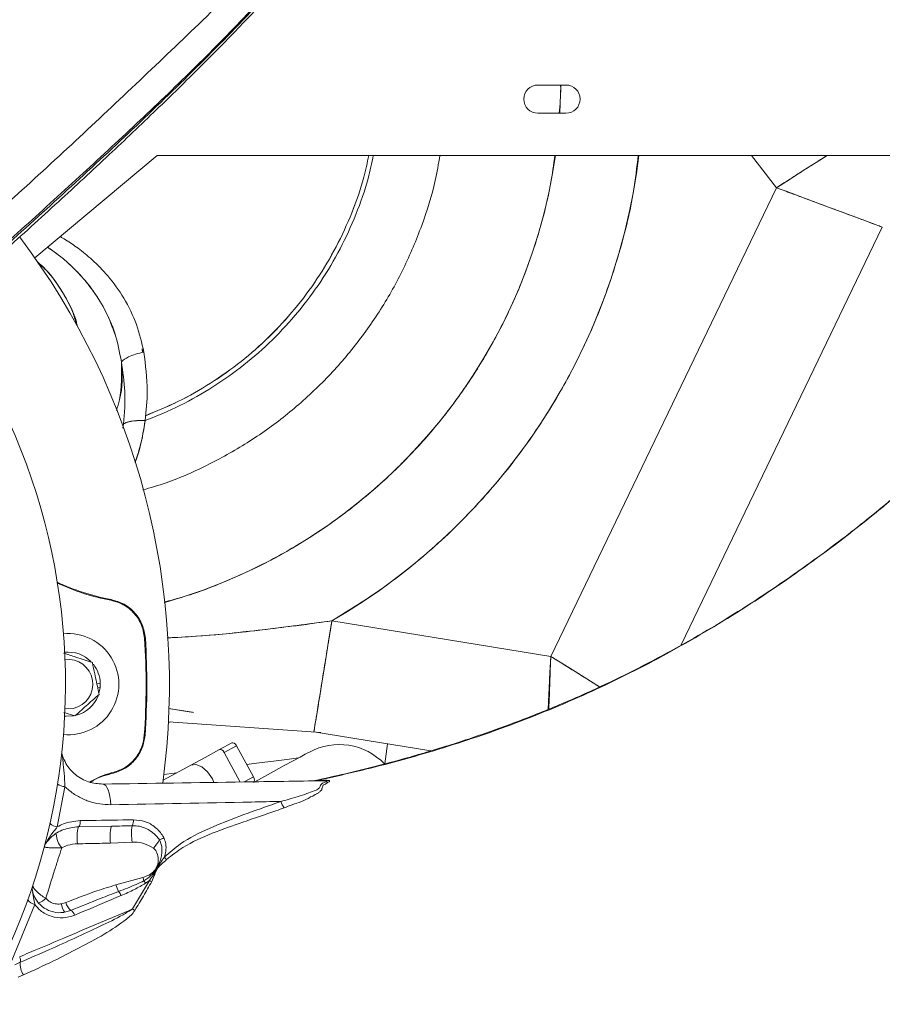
# Model space of a CAD drawing. Header units: millimetres. Extents: x -4829 to 407013, y -34854 to 354532.
# Tile 64 of 75: x 25098 to 25251, y -20509 to -20334. Entities that reach past the tile are written whole.
import ezdxf

# ---------------------------------------------------------------- set-up
doc = ezdxf.new("R2010")
doc.units = ezdxf.units.MM
doc.header["$LTSCALE"] = 15

# ---------------------------------------------------------------- blocks, each defined once
blk = doc.blocks.new('A$Cf38c0126')
at = {"linetype": 'Continuous', "lineweight": 5}
for p, q in [((18735.92, -14050.79), (18740.91, -14050.79)), ((18739.97, -14050.79), (18739.79, -14055.78)), ((18740.91, -14055.78), (18735.92, -14055.78)), ((18668.34, -14063.26), (18646.67, -14081.45)), ((18847.8, -14063.26), (18668.34, -14063.26)), ((18773.81, -14063.26), (18778.25, -14069)), ((18778.25, -14069), (18738.21, -14152.14)), ((18792.03, -14073.97), (18792.03, -14073.97)), ((18792.22, -14074.03), (18792.22, -14074.03)), ((18797.04, -14075.99), (18761.34, -14150.11)), ((18665.73, -14097.57), (18665.79, -14098.21)), ((18665.73, -14097.57), (18665.8, -14098.21)), ((18662.28, -14111.63), (18662.41, -14110.91)), ((18662.29, -14111.66), (18662.41, -14110.91)), ((18660.16, -14142.19), (18660.19, -14142.06)), ((18738.21, -14152.14), (18699.36, -14145.85)), ((18738.21, -14152.14), (18699.36, -14145.85)), ((18666.14, -14148.95), (18666.28, -14148.94)), ((18658.27, -14156.91), (18657.67, -14157.03)), ((18658.24, -14157.64), (18657.81, -14157.73)), ((18658.04, -14158.66), (18658.24, -14157.64)), ((18670.38, -14161.39), (18674.61, -14162.07)), ((18737.88, -14161.11), (18737.88, -14161.11)), ((18651.82, -14162.08), (18653.76, -14162.72)), ((18670.38, -14163.73), (18697.38, -14165.63)), ((18696.06, -14165.54), (18696.18, -14165.56)), ((18696.18, -14165.55), (18696.18, -14165.56)), ((18696.18, -14165.56), (18716.94, -14168.92)), ((18681.63, -14167.49), (18679.42, -14168.69)), ((18680.26, -14169.2), (18682.45, -14168.01)), ((18682.45, -14168.01), (18685.45, -14173.54)), ((18709.23, -14167.67), (18708.74, -14171.22)), ((18680.26, -14169.2), (18683.1, -14174.44)), ((18674.43, -14171.39), (18669.44, -14174.1)), ((18660.61, -14172.73), (18660.23, -14172.83)), ((18660.27, -14172.95), (18660.64, -14172.86)), ((18683.81, -14174.42), (18685.45, -14173.54)), ((18651.99, -14175.26), (18650.64, -14182.4)), ((18696.8, -14174.16), (18698.16, -14174.13)), ((18660.25, -14182.28), (18654.4, -14182.37)), ((18663.95, -14185.12), (18660.09, -14185.28)), ((18661.04, -14192.68), (18665.83, -14191.36)), ((18664, -14196.96), (18666.99, -14191.88)), ((18666.99, -14191.88), (18666.31, -14192.39)), ((18646.65, -14196.19), (18642.57, -14206.1)), ((18651.38, -14196.04), (18652.14, -14195.83)), ((18653.06, -14197.22), (18651.95, -14197.54)), ((18643.08, -14206.88), (18644.06, -14206.42)), ((18644.63, -14208.64), (18643.73, -14209.04))]:
    blk.add_line(p, q, dxfattribs=at)
at = {"linetype": 'Continuous', "lineweight": 5, "flags": 128}
for points in [[(18778.25, -14069), (18780.66, -14067.47), (18783.01, -14065.97), (18785.28, -14064.53), (18787.26, -14063.26)], [(18797.04, -14075.99), (18796.84, -14075.92), (18796.27, -14075.71), (18795.34, -14075.36), (18794.05, -14074.88), (18792.45, -14074.28), (18790.55, -14073.58), (18788.41, -14072.78), (18786.05, -14071.9), (18783.54, -14070.97), (18780.92, -14069.99), (18778.25, -14069)], [(18699.36, -14145.85), (18698.91, -14148.66), (18698.46, -14151.41), (18698.04, -14154.04), (18697.64, -14156.51), (18697.27, -14158.76), (18696.95, -14160.75), (18696.68, -14162.43), (18696.46, -14163.78), (18696.3, -14164.76), (18696.21, -14165.36), (18696.19, -14165.44)], [(18737.75, -14161.58), (18737.8, -14160.47), (18737.93, -14157.79), (18738.07, -14154.99), (18738.21, -14152.14)], [(18738.21, -14152.14), (18740.63, -14153.65), (18743, -14155.14), (18745.28, -14156.57), (18746.86, -14157.56)], [(18653.48, -14161.37), (18652.23, -14161.45), (18652, -14161.42)], [(18651.94, -14162.73), (18652.21, -14162.76), (18653.54, -14162.69)], [(18679.45, -14168.67), (18676.9, -14170.06), (18674.34, -14171.44)], [(18679.45, -14168.67), (18679.63, -14168.64), (18679.85, -14168.73), (18680.08, -14168.93), (18680.26, -14169.2)], [(18681.63, -14167.49), (18681.82, -14167.46), (18682.04, -14167.55), (18682.26, -14167.74), (18682.45, -14168.01)], [(18693.44, -14170.16), (18693.44, -14170.16), (18691.35, -14170.42), (18689.02, -14170.71), (18686.46, -14171.02), (18684.23, -14171.3)], [(18695.37, -14169.12), (18695.19, -14169.22), (18694.65, -14169.51), (18693.75, -14170), (18692.5, -14170.68), (18690.92, -14171.53), (18689.03, -14172.56), (18686.85, -14173.74), (18685.67, -14174.38)], [(18678.44, -14174.51), (18678.19, -14173.89), (18677.31, -14172.63), (18676.27, -14171.72), (18675.23, -14171.31), (18674.34, -14171.44)], [(18671.79, -14172.82), (18671.39, -14172.87), (18669.57, -14173.1)], [(18685.45, -14173.54), (18685.57, -14173.84), (18685.61, -14174.13), (18685.56, -14174.36), (18685.44, -14174.51)], [(18658.75, -14174.81), (18658.99, -14174.88), (18659.24, -14175.08), (18659.46, -14175.41), (18659.67, -14175.85), (18659.84, -14176.4), (18659.98, -14177.03), (18660.08, -14177.73), (18660.13, -14178.46)], [(18654.72, -14181.28), (18654.72, -14181.49), (18654.71, -14181.69), (18654.68, -14181.88), (18654.64, -14182.04), (18654.59, -14182.18), (18654.53, -14182.28), (18654.47, -14182.34), (18654.4, -14182.37)]]:
    blk.add_lwpolyline(points, dxfattribs=at)
at = {"linetype": 'Continuous', "lineweight": 5}
for centre, radius, start, end in [((18735.92, -14053.28), 2.5, 90, 270), ((18740.91, -14053.28), 2.5, 270, 90), ((18643.6, -14049.79), 96.38, 285.7395, 351.9638), ((18643.6, -14049.79), 111.08, 300.134, 353.0327), ((18538.8, -14157.08), 131.74, 352.331, 37.0304), ((18538.8, -14157.08), 113.28, 304.0998, 31.3931), ((18667.56, -14102.81), 39.94, 244.9149, 259.3648), ((18667.56, -14102.81), 40.07, 245.0448, 259.3648), ((18652.58, -14157.08), 8.98, 264.554, 95.446), ((18538.8, -14157.08), 127.6, 355.9303, 3.6534), ((18538.8, -14157.08), 127.73, 355.9303, 3.6534), ((18652.58, -14157.08), 5.69, 44.1865, 96.461), ((18652.58, -14157.08), 4.38, 281.8388, 97.6399), ((18652.58, -14157.08), 5.69, 1.7347, 38.3768), ((18652.58, -14157.08), 5.69, 354.4117, 1.7347), ((18652.58, -14157.08), 5.69, 284.7383, 338.5484), ((18669.11, -14124.65), 41.6, 265.8215, 266.0055), ((18700.66, -14178.86), 11.08, 43.5051, 118.47), ((18653.45, -14169.13), 2, 173.9999, 199.1822), ((18703.64, -14161.54), 44.85, 194.5699, 194.7405), ((18698.79, -14162.81), 39.45, 194.5613, 194.7553), ((18652.11, -14172.92), 2.34, 232.7578, 267.2318), ((18697.86, -14173.61), 0.595, 271.4972, 299.9092), ((18694.85, -14176.28), 4.81, 199.3548, 214.6906), ((18650.85, -14180.27), 2.14, 225.6366, 264.2924), ((18661.27, -14184.24), 7.12, 164.7027, 189.273), ((18667.23, -14184.15), 7.23, 165.0114, 189.0534), ((18671.89, -14183.59), 8.08, 169.9801, 190.89), ((18662.62, -14181.35), 1.55, 327.5848, 8.1374), ((18654.16, -14183.59), 3.69, 181.0776, 222.5693), ((18663.24, -14173.06), 12.91, 295.4151, 299.2224), ((18650.31, -14186.33), 2, 140.1193, 165.3016), ((18660.51, -14179.67), 9.68, 317.9542, 328.6034), ((18674.41, -14183.08), 6.73, 224.5291, 229.4204), ((18675.41, -14188.74), 9.93, 195.304, 198.9629), ((18648.2, -14193.43), 2, 161.6184, 195.5849), ((18667.54, -14190.77), 6.77, 196.4092, 207.1985), ((18663.8, -14193.86), 2.91, 30.26, 40.4352), ((18671.16, -14185.11), 7.95, 238.3504, 241.7491), ((18659.94, -14195.34), 2.16, 20.5444, 43.0529), ((18647.05, -14194.28), 1.95, 213.0508, 258.0434), ((18646.16, -14192.75), 3.37, 290.1787, 316.5123), ((18653.98, -14195.91), 2.6, 182.9623, 218.8696), ((18654.92, -14194.98), 2.91, 196.8939, 230.2194), ((18652.51, -14198.34), 1.25, 13.2615, 64.036), ((18668.38, -14190.29), 7.98, 236.7071, 240.1043), ((18642.98, -14206.03), 1.15, 340.2051, 31.1643), ((18647.78, -14206.66), 3.72, 176.2995, 212.1327)]:
    blk.add_arc(centre, radius, start, end, dxfattribs=at)
blk.add_ellipse((18641.04, -14042.76), major_axis=(-108.6, -61.1), ratio=0.999989, start_param=1.295928, end_param=1.299307, dxfattribs=at)
for points, knots in [([(18633.42, -14087.21), (18636.01, -14084.9), (18641.8, -14079.72), (18650.61, -14071.72), (18659.63, -14063.37), (18668.04, -14055.39), (18675.82, -14047.78), (18682.96, -14040.53), (18689.45, -14033.64), (18695.76, -14026.62), (18701.76, -14019.53), (18707.42, -14012.39), (18712.46, -14005.73), (18717.04, -13999.44), (18721.17, -13993.6), (18724.91, -13988.23), (18728.3, -13983.25), (18731.63, -13978.2), (18735.17, -13972.69), (18739.09, -13966.36), (18742.97, -13959.82), (18746.74, -13953.17), (18750.29, -13946.66), (18753.86, -13939.87), (18757.35, -13932.97), (18760.71, -13926.11), (18763.99, -13919.37), (18766.86, -13913.46), (18768.65, -13909.79), (18769.37, -13908.31)], [0, 0, 0, 0, 0.0491365, 0.1099954, 0.1667337, 0.2193113, 0.267836, 0.3126166, 0.3539702, 0.3921175, 0.4357589, 0.4747422, 0.5104891, 0.5440408, 0.575361, 0.6029441, 0.6285032, 0.6530898, 0.6810209, 0.7128294, 0.7486279, 0.7781865, 0.8098668, 0.8423777, 0.8752228, 0.9084509, 0.9422714, 0.9767862, 1, 1, 1, 1]), ([(18769.06, -13908.35), (18767.79, -13910.98), (18765.28, -13916.21), (18761.41, -13924.16), (18757.69, -13931.66), (18754.12, -13938.68), (18750.77, -13945.1), (18747.29, -13951.55), (18742.96, -13959.24), (18737.68, -13968.04), (18731.48, -13977.85), (18725, -13987.52), (18718.25, -13997.11), (18710.88, -14007.19), (18702.72, -14017.6), (18693.66, -14028.18), (18684.31, -14038.35), (18674.67, -14048.17), (18664.64, -14057.72), (18654.48, -14067.14), (18644.17, -14076.52), (18637.27, -14082.7), (18633.79, -14085.81)], [0, 0, 0, 0, 0.041464, 0.082378, 0.122646, 0.153219, 0.184081, 0.215256, 0.24664, 0.296895, 0.347241, 0.397883, 0.448791, 0.499796, 0.560641, 0.621382, 0.682023, 0.742916, 0.80476, 0.86839, 0.933603, 1, 1, 1, 1]), ([(18633.95, -14086.03), (18637.89, -14082.52), (18645.71, -14075.54), (18657.4, -14064.87), (18668.89, -14054.04), (18680.14, -14042.95), (18690.98, -14031.54), (18701.28, -14019.68), (18710.09, -14008.4), (18717.74, -13997.94), (18724.44, -13988.48), (18730.9, -13978.9), (18737.12, -13969.13), (18742.85, -13959.59), (18748.08, -13950.33), (18752.83, -13941.51), (18756.94, -13933.45), (18760.44, -13926.31), (18763.46, -13920.14), (18766.38, -13914.14), (18768.29, -13910.23), (18769.25, -13908.27)], [0, 0, 0, 0, 0.0748353, 0.1485329, 0.2206469, 0.2909401, 0.3598901, 0.4282174, 0.4965776, 0.5468471, 0.5970385, 0.6470902, 0.697216, 0.74769, 0.7902457, 0.8328192, 0.8751549, 0.9064523, 0.9376474, 0.9688454, 1, 1, 1, 1]), ([(18631.18, -14081.33), (18635.11, -14077.79), (18642.87, -14070.81), (18654.47, -14060.19), (18665.84, -14049.44), (18677.12, -14038.7), (18688.17, -14027.82), (18698.75, -14016.34), (18707.78, -14005.24), (18715.64, -13994.91), (18722.46, -13985.49), (18729.24, -13976.12), (18735.9, -13966.66), (18741.38, -13958.04), (18745.82, -13950.45), (18749.41, -13944.07), (18752.85, -13937.68), (18756.39, -13930.84), (18760.02, -13923.66), (18763.72, -13916.17), (18766.11, -13911.25), (18767.31, -13908.78)], [0, 0, 0, 0, 0.076234, 0.15074, 0.222975, 0.293103, 0.362389, 0.431516, 0.500891, 0.552288, 0.603718, 0.654913, 0.705806, 0.756614, 0.788403, 0.820047, 0.851443, 0.882618, 0.921255, 0.960406, 1, 1, 1, 1]), ([(18739.96, -14050.79), (18739.96, -14050.93), (18740.02, -14052.59), (18739.85, -14054.26), (18739.7, -14055.78)], [0, 0, 0, 0, 0.084344, 1, 1, 1, 1]), ([(18718.53, -14063.26), (18718.28, -14064.76), (18717.57, -14068.99), (18715.42, -14075.74), (18712.21, -14083.41), (18708.14, -14090.66), (18703.32, -14097.44), (18697.78, -14103.65), (18691.61, -14109.22), (18684.86, -14114.09), (18677.62, -14118.16), (18671.24, -14121.04), (18667.19, -14122.21), (18665.81, -14122.61)], [0, 0, 0, 0, 0.054557, 0.153872, 0.253188, 0.352503, 0.451817, 0.551134, 0.65045, 0.749765, 0.849079, 0.948395, 1, 1, 1, 1]), ([(18718.53, -14063.26), (18718.28, -14064.76), (18717.57, -14068.99), (18715.42, -14075.74), (18712.21, -14083.41), (18708.14, -14090.66), (18703.32, -14097.44), (18697.78, -14103.65), (18691.61, -14109.22), (18684.86, -14114.09), (18677.62, -14118.16), (18671.24, -14121.04), (18667.19, -14122.21), (18665.81, -14122.61)], [0, 0, 0, 0, 0.054557, 0.153872, 0.253188, 0.352503, 0.451817, 0.551134, 0.65045, 0.749765, 0.849079, 0.948395, 1, 1, 1, 1]), ([(18666.24, -14110.32), (18668.32, -14109.47), (18672.48, -14107.77), (18678.33, -14104.42), (18683.83, -14100.52), (18688.89, -14096.06), (18693.45, -14091.1), (18697.48, -14085.69), (18700.92, -14079.89), (18703.72, -14073.76), (18705.69, -14068.2), (18706.43, -14064.63), (18706.72, -14063.26)], [0, 0, 0, 0, 0.103923, 0.207846, 0.311768, 0.415689, 0.519611, 0.623533, 0.727455, 0.83138, 0.935302, 1, 1, 1, 1]), ([(18666.3, -14109.44), (18668.24, -14108.64), (18672.23, -14107.01), (18677.91, -14103.75), (18683.34, -14099.9), (18688.34, -14095.49), (18692.85, -14090.59), (18696.82, -14085.25), (18700.23, -14079.52), (18702.99, -14073.47), (18704.92, -14068.03), (18705.64, -14064.56), (18705.91, -14063.26)], [0, 0, 0, 0, 0.099043, 0.203838, 0.308635, 0.413431, 0.518224, 0.62302, 0.727816, 0.832613, 0.937408, 1, 1, 1, 1]), ([(18666.3, -14109.44), (18668.24, -14108.65), (18672.22, -14107.01), (18677.9, -14103.76), (18683.33, -14099.91), (18688.33, -14095.5), (18692.84, -14090.6), (18696.82, -14085.25), (18700.23, -14079.52), (18702.99, -14073.47), (18704.92, -14068.02), (18705.64, -14064.56), (18705.91, -14063.26)], [0, 0, 0, 0, 0.098768, 0.203602, 0.308634, 0.41319, 0.518101, 0.62302, 0.727754, 0.832699, 0.937409, 1, 1, 1, 1]), ([(18738.94, -14063.26), (18738.71, -14064.95), (18738.1, -14069.47), (18736.26, -14076.69), (18733.52, -14084.85), (18730.03, -14092.73), (18725.86, -14100.26), (18721.03, -14107.39), (18715.59, -14114.07), (18709.57, -14120.23), (18703.03, -14125.83), (18696.01, -14130.82), (18688.58, -14135.18), (18680.78, -14138.81), (18674.43, -14141.26), (18670.63, -14142.24), (18669.61, -14142.5)], [0, 0, 0, 0, 0.045697, 0.12286, 0.200023, 0.277186, 0.354351, 0.431514, 0.508678, 0.585842, 0.663006, 0.740169, 0.817333, 0.894496, 0.97166, 1, 1, 1, 1]), ([(18699.36, -14145.85), (18702.39, -14143.98), (18708.45, -14140.24), (18716.8, -14133.54), (18724.51, -14126.14), (18731.47, -14118.02), (18737.61, -14109.27), (18742.89, -14099.97), (18747.25, -14090.2), (18750.62, -14080.06), (18752.82, -14071.05), (18753.48, -14065.39), (18753.73, -14063.26)], [0, 0, 0, 0, 0.104147, 0.208349, 0.312495, 0.416639, 0.520845, 0.624992, 0.729136, 0.833341, 0.937488, 1, 1, 1, 1]), ([(18778.25, -14069), (18778.96, -14068.55), (18780.33, -14067.67), (18782.84, -14066.07), (18785.21, -14064.56), (18786.74, -14063.59), (18787.25, -14063.26)], [0, 0, 0, 0, 0.222624, 0.431329, 0.806463, 1, 1, 1, 1]), ([(18847.27, -14064.03), (18846.14, -14066.24), (18843.75, -14070.88), (18839.85, -14077.53), (18835.75, -14083.8), (18831.8, -14089.3), (18828.37, -14093.73), (18825.57, -14097.18), (18823.42, -14099.72), (18821.62, -14101.79), (18819.92, -14103.7), (18817.68, -14106.15), (18814.57, -14109.46), (18810.62, -14113.43), (18806.35, -14117.51), (18802, -14121.44), (18797.63, -14125.18), (18793.22, -14128.77), (18788.78, -14132.2), (18781.88, -14137.31), (18772.28, -14143.83), (18759.58, -14151.34), (18748.15, -14157.11), (18738.18, -14161.45), (18730.14, -14164.58), (18723.79, -14166.77), (18719.18, -14168.24), (18715.9, -14169.24), (18711.97, -14170.37), (18707.19, -14171.65), (18701.88, -14172.97), (18698.15, -14173.78), (18696.32, -14174.19)], [0, 0, 0, 0, 0.037971, 0.079748, 0.11802, 0.152767, 0.183645, 0.204147, 0.221229, 0.234926, 0.246529, 0.260777, 0.286258, 0.316966, 0.34799, 0.378537, 0.408644, 0.438343, 0.467714, 0.496791, 0.572887, 0.649181, 0.727081, 0.772255, 0.818426, 0.861352, 0.876938, 0.893628, 0.914811, 0.940535, 0.970776, 1, 1, 1, 1]), ([(18847.87, -14063.94), (18845.8, -14067.76), (18841.67, -14075.37), (18834.51, -14086.14), (18826.7, -14096.25), (18818.44, -14105.66), (18808.96, -14115.35), (18798.1, -14125.07), (18785.72, -14134.69), (18772.97, -14143.46), (18759.88, -14151.27), (18746.54, -14158.05), (18732.98, -14163.76), (18719.26, -14168.47), (18707.17, -14171.83), (18699.65, -14173.52), (18696.8, -14174.16)], [0, 0, 0, 0, 0.0662449, 0.1321557, 0.1975418, 0.2619974, 0.3251824, 0.408525, 0.4905464, 0.5713478, 0.6507229, 0.7285235, 0.8048369, 0.8800448, 0.9544891, 1, 1, 1, 1]), ([(18797.04, -14075.99), (18796.97, -14075.96), (18796.83, -14075.91), (18795.72, -14075.5), (18793.98, -14074.85), (18791.92, -14074.08), (18789.79, -14073.29), (18787.75, -14072.53), (18785.52, -14071.7), (18783.23, -14070.85), (18780.82, -14069.96), (18779.16, -14069.34), (18778.25, -14069)], [0, 0, 0, 0, 0.124149, 0.249897, 0.372021, 0.499771, 0.577676, 0.661047, 0.749889, 0.830245, 0.907369, 1, 1, 1, 1]), ([(18651.17, -14077.67), (18651.49, -14077.86), (18652.58, -14078.49), (18654.5, -14079.82), (18657.06, -14081.91), (18659.88, -14084.81), (18662.62, -14088.63), (18664.87, -14093.18), (18665.63, -14096.51), (18666.01, -14098.16)], [0, 0, 0, 0, 0.041429, 0.141403, 0.26324, 0.415464, 0.600641, 0.802192, 1, 1, 1, 1]), ([(18660.91, -14095.12), (18660.41, -14093.74), (18659.41, -14091), (18657.2, -14087.45), (18654.88, -14084.58), (18652.54, -14082.29), (18650.59, -14080.67), (18649.32, -14079.82), (18648.92, -14079.56)], [0, 0, 0, 0, 0.220661, 0.440683, 0.62389, 0.772297, 0.929701, 1, 1, 1, 1]), ([(18662.01, -14099.87), (18661.69, -14098.17), (18661.09, -14094.97), (18659.22, -14090.72), (18657.09, -14087.28), (18654.94, -14084.67), (18652.94, -14082.65), (18651.07, -14081.07), (18649.73, -14080.06), (18649.01, -14079.6), (18648.93, -14079.55)], [0, 0, 0, 0, 0.2097102, 0.3953251, 0.5573319, 0.6965162, 0.8003615, 0.8978289, 0.9891446, 1, 1, 1, 1]), ([(18647.18, -14082.21), (18647.54, -14082.52), (18649.13, -14083.89), (18651.28, -14086.94), (18653.27, -14090.42), (18653.92, -14092.72), (18654.13, -14093.47)], [0, 0, 0, 0, 0.107802, 0.467074, 0.826244, 1, 1, 1, 1]), ([(18647.29, -14082.35), (18647.89, -14082.89), (18649.73, -14084.58), (18651.99, -14088.14), (18653.73, -14091.42), (18654.16, -14093.34), (18654.23, -14093.62)], [0, 0, 0, 0, 0.18061, 0.55833, 0.935965, 1, 1, 1, 1]), ([(18666.01, -14098.16), (18665.51, -14098.28), (18664.51, -14098.51), (18662.95, -14099.1), (18662.37, -14099.57), (18662.01, -14099.87)], [0, 0, 0, 0, 0.280734, 0.561488, 1, 1, 1, 1]), ([(18666.01, -14098.16), (18665.51, -14098.28), (18664.51, -14098.51), (18662.95, -14099.1), (18662.37, -14099.57), (18662.01, -14099.87)], [0, 0, 0, 0, 0.280734, 0.561488, 1, 1, 1, 1]), ([(18666.01, -14098.16), (18666.3, -14100.47), (18666.82, -14104.54), (18666.42, -14108.57), (18666.24, -14110.32)], [0, 0, 0, 0, 0.5672076, 1, 1, 1, 1]), ([(18661.16, -14108.53), (18661.34, -14107.9), (18662.14, -14105.09), (18662.07, -14102.15), (18662.01, -14099.87)], [0, 0, 0, 0, 0.225614, 1, 1, 1, 1]), ([(18661.66, -14106.62), (18661.66, -14106.62), (18662.32, -14104.47), (18662.16, -14102.17), (18662.01, -14099.87)], [0, 0, 0, 0, 0.000147, 1, 1, 1, 1]), ([(18662.41, -14110.91), (18662.56, -14108.99), (18662.83, -14105.32), (18662.27, -14101.63), (18662.01, -14099.87)], [0, 0, 0, 0, 0.5215648, 1, 1, 1, 1]), ([(18662.41, -14110.91), (18662.61, -14110.8), (18663.01, -14110.58), (18663.93, -14110.38), (18665.02, -14110.27), (18665.83, -14110.3), (18666.24, -14110.32)], [0, 0, 0, 0, 0.24999, 0.499998, 0.75, 1, 1, 1, 1]), ([(18662.41, -14110.91), (18662.64, -14110.79), (18663.09, -14110.55), (18664.36, -14110.29), (18665.53, -14110.31), (18666.24, -14110.32)], [0, 0, 0, 0, 0.280606, 0.561208, 1, 1, 1, 1]), ([(18664.45, -14117.7), (18664.77, -14116.77), (18665.58, -14114.38), (18665.99, -14111.86), (18666.24, -14110.32)], [0, 0, 0, 0, 0.392129, 1, 1, 1, 1]), ([(18664.47, -14117.73), (18664.62, -14117.29), (18665.47, -14114.92), (18665.9, -14112.38), (18666.24, -14110.32)], [0, 0, 0, 0, 0.186721, 1, 1, 1, 1]), ([(18660.16, -14142.19), (18660.82, -14142.37), (18662.27, -14142.77), (18664.16, -14144.2), (18665.69, -14146.33), (18665.99, -14148.05), (18666.14, -14148.95)], [0, 0, 0, 0, 0.2084117, 0.4643723, 0.7200749, 1, 1, 1, 1]), ([(18660.19, -14142.06), (18660.98, -14142.29), (18662.57, -14142.75), (18664.5, -14144.38), (18665.88, -14146.49), (18666.14, -14148.12), (18666.28, -14148.94)], [0, 0, 0, 0, 0.249815, 0.499733, 0.749836, 1, 1, 1, 1]), ([(18670.16, -14148.87), (18672.46, -14148.74), (18678.56, -14148.4), (18688.29, -14147.33), (18695.72, -14146.34), (18699.36, -14145.85)], [0, 0, 0, 0, 0.235551, 0.625811, 1, 1, 1, 1]), ([(18670.16, -14148.88), (18671.84, -14148.79), (18676.71, -14148.53), (18684.03, -14147.79), (18692.08, -14146.84), (18696.95, -14146.18), (18699.36, -14145.85)], [0, 0, 0, 0, 0.17244, 0.499163, 0.751818, 1, 1, 1, 1]), ([(18699.36, -14145.85), (18699.13, -14147.3), (18698.66, -14150.19), (18697.99, -14154.31), (18697.39, -14158.03), (18696.88, -14161.22), (18696.49, -14163.63), (18696.26, -14165.06), (18696.23, -14165.25), (18696.21, -14165.31)], [0, 0, 0, 0, 0.150452, 0.300904, 0.451351, 0.601796, 0.759379, 0.91696, 1, 1, 1, 1]), ([(18656.87, -14153.24), (18655.9, -14152.92), (18654.19, -14152.36), (18652.49, -14151.8), (18651.77, -14151.56)], [0, 0, 0, 0, 0.5739757, 1, 1, 1, 1]), ([(18737.75, -14161.56), (18737.78, -14160.98), (18737.84, -14159.65), (18737.95, -14157.45), (18738.07, -14154.88), (18738.16, -14153.11), (18738.21, -14152.14)], [0, 0, 0, 0, 0.200415, 0.457333, 0.70381, 1, 1, 1, 1]), ([(18737.87, -14161.51), (18737.9, -14160.7), (18737.96, -14158.87), (18738.08, -14155.67), (18738.17, -14153.31), (18738.21, -14152.14)], [0, 0, 0, 0, 0.28325, 0.641589, 1, 1, 1, 1]), ([(18738.21, -14152.14), (18739.11, -14152.7), (18740.76, -14153.73), (18742.93, -14155.09), (18744.62, -14156.16), (18745.88, -14156.95), (18746.58, -14157.38), (18746.86, -14157.56)], [0, 0, 0, 0, 0.298591, 0.543301, 0.73408, 0.892673, 1, 1, 1, 1]), ([(18658.06, -14158.88), (18658, -14158.63), (18657.76, -14157.46), (18657.35, -14155.51), (18657.01, -14153.91), (18656.87, -14153.24)], [0, 0, 0, 0, 0.135682, 0.639118, 1, 1, 1, 1]), ([(18653.76, -14162.72), (18654.53, -14162.03), (18655.96, -14160.75), (18657.39, -14159.47), (18658.06, -14158.88)], [0, 0, 0, 0, 0.534727, 1, 1, 1, 1]), ([(18670.38, -14161.39), (18671.35, -14161.55), (18672.83, -14161.79), (18674.31, -14162.03), (18674.82, -14162.11)], [0, 0, 0, 0, 0.658222, 1, 1, 1, 1]), ([(18666.08, -14166.14), (18665.98, -14166.81), (18665.75, -14168.3), (18664.54, -14170.35), (18662.74, -14171.97), (18661.28, -14172.49), (18660.61, -14172.73)], [0, 0, 0, 0, 0.2212869, 0.493493, 0.7649748, 1, 1, 1, 1]), ([(18666.21, -14166.15), (18666.09, -14166.9), (18665.85, -14168.44), (18664.59, -14170.47), (18662.82, -14172.08), (18661.36, -14172.6), (18660.64, -14172.86)], [0, 0, 0, 0, 0.243855, 0.500008, 0.756148, 1, 1, 1, 1]), ([(18651.56, -14169.79), (18651.56, -14169.79), (18651.56, -14169.8), (18651.57, -14169.92), (18651.6, -14170.24), (18651.69, -14171.16), (18651.88, -14172.87), (18651.95, -14174.45), (18651.99, -14175.26)], [0, 0, 0, 0, 0.029222, 0.096224, 0.132934, 0.279567, 0.632876, 1, 1, 1, 1]), ([(18651.56, -14169.79), (18651.75, -14170.25), (18652.29, -14171.53), (18653.84, -14173.27), (18656.17, -14174.6), (18657.88, -14174.74), (18658.75, -14174.81)], [0, 0, 0, 0, 0.150475, 0.418998, 0.706678, 1, 1, 1, 1]), ([(18660.23, -14172.83), (18659.59, -14173.01), (18658.26, -14173.41), (18657.05, -14174.09), (18656.42, -14174.44)], [0, 0, 0, 0, 0.48172, 1, 1, 1, 1]), ([(18660.27, -14172.95), (18658.96, -14173.3), (18657.65, -14173.65), (18656.6, -14174.46), (18656.59, -14174.47)], [0, 0, 0, 0, 0.9917, 1, 1, 1, 1]), ([(18660.13, -14178.46), (18659.48, -14178.44), (18658.15, -14178.4), (18656.21, -14177.9), (18654.34, -14177.07), (18652.95, -14176.14), (18652.22, -14175.46), (18651.99, -14175.26)], [0, 0, 0, 0, 0.222021, 0.4503, 0.672142, 0.901009, 1, 1, 1, 1]), ([(18658.75, -14174.81), (18667.08, -14174.68), (18680.1, -14174.48), (18693.17, -14174.28), (18697.88, -14174.21)], [0, 0, 0, 0, 0.640134, 1, 1, 1, 1]), ([(18690.32, -14177.87), (18690.8, -14177.75), (18692.38, -14177.35), (18694.38, -14176.71), (18696.04, -14176.08), (18696.8, -14175.78), (18697.26, -14175.43), (18697.29, -14174.88), (18697.82, -14174.59), (18698.28, -14174.42), (18698.5, -14174.33), (18698.53, -14174.29), (18698.52, -14174.26), (18698.47, -14174.24), (18698.35, -14174.22), (18698.15, -14174.21), (18697.96, -14174.21), (18697.88, -14174.21)], [0, 0, 0, 0, 0.12905, 0.420494, 0.549806, 0.61339, 0.653114, 0.721335, 0.811079, 0.87723, 0.906207, 0.921298, 0.928106, 0.943802, 0.949305, 0.978593, 1, 1, 1, 1]), ([(18696.34, -14174.19), (18696.34, -14174.19), (18696.33, -14174.19), (18696.32, -14174.19), (18696.36, -14174.19), (18696.41, -14174.19), (18696.55, -14174.18), (18696.68, -14174.16), (18696.8, -14174.16), (18696.8, -14174.16)], [0, 0, 0, 0, 0.00865, 0.176393, 0.271602, 0.458151, 0.544147, 0.999926, 1, 1, 1, 1]), ([(18697.65, -14175.5), (18697.65, -14175.5), (18697.59, -14175.5), (18697.67, -14175.78), (18697.47, -14175.97), (18697.25, -14176.08), (18697.24, -14176.17), (18697.24, -14176.17)], [0, 0, 0, 0, 0.000013, 0.146947, 0.745809, 0.99976, 1, 1, 1, 1]), ([(18697.74, -14175.17), (18697.74, -14175.17), (18697.71, -14175.17), (18697.66, -14175.33), (18697.65, -14175.5), (18697.65, -14175.5)], [0, 0, 0, 0, 0.000233, 0.999537, 1, 1, 1, 1]), ([(18698.01, -14174.87), (18698.01, -14174.87), (18697.88, -14174.87), (18697.85, -14175.05), (18697.74, -14175.09), (18697.74, -14175.17), (18697.74, -14175.17)], [0, 0, 0, 0, 0.000048, 0.6317, 0.999613, 1, 1, 1, 1]), ([(18698.46, -14174.62), (18698.46, -14174.62), (18698.42, -14174.62), (18698.32, -14174.73), (18698.22, -14174.87), (18698.01, -14174.87), (18698.01, -14174.87)], [0, 0, 0, 0, 0.000041, 0.166993, 0.999939, 1, 1, 1, 1]), ([(18698.16, -14174.13), (18698.25, -14174.13), (18698.48, -14174.13), (18698.77, -14174.16), (18698.95, -14174.21), (18698.95, -14174.31), (18698.95, -14174.31), (18698.95, -14174.31)], [0, 0, 0, 0, 0.199724, 0.502565, 0.747086, 0.999928, 1, 1, 1, 1]), ([(18698.95, -14174.31), (18698.95, -14174.31), (18698.95, -14174.46), (18698.84, -14174.32), (18698.51, -14174.62), (18698.46, -14174.62), (18698.46, -14174.62)], [0, 0, 0, 0, 0.0002, 0.389197, 0.999897, 1, 1, 1, 1]), ([(18695.73, -14177), (18695.73, -14177), (18695.63, -14177), (18694.67, -14177.78), (18692.94, -14178.21), (18691.38, -14178.83), (18690.9, -14179.01)], [0, 0, 0, 0, 0.0000105, 0.0504442, 0.7090598, 1, 1, 1, 1]), ([(18696.67, -14176.55), (18696.67, -14176.55), (18696.28, -14176.55), (18696.12, -14177), (18695.73, -14177), (18695.73, -14177)], [0, 0, 0, 0, 0.000038, 0.999962, 1, 1, 1, 1]), ([(18697.24, -14176.17), (18697.24, -14176.17), (18697.03, -14176.17), (18697, -14176.48), (18696.68, -14176.48), (18696.67, -14176.55), (18696.67, -14176.55)], [0, 0, 0, 0, 0.0000357, 0.7577101, 0.9997095, 1, 1, 1, 1]), ([(18690.32, -14177.87), (18688.59, -14177.91), (18678.51, -14178.12), (18668.46, -14178.31), (18660.13, -14178.46)], [0, 0, 0, 0, 0.171701, 1, 1, 1, 1]), ([(18669.62, -14187.8), (18670.56, -14186.97), (18672.96, -14184.83), (18677.63, -14182.59), (18683.14, -14180.41), (18687.41, -14178.92), (18689.84, -14178.05), (18690.32, -14177.87)], [0, 0, 0, 0, 0.16058, 0.412393, 0.665013, 0.933006, 1, 1, 1, 1]), ([(18690.9, -14179.01), (18690.42, -14179.19), (18688, -14180.06), (18683.71, -14181.48), (18678.14, -14183.47), (18673.46, -14185.49), (18670.99, -14187.44), (18670.04, -14188.19)], [0, 0, 0, 0, 0.068134, 0.339303, 0.591649, 0.843304, 1, 1, 1, 1]), ([(18650.64, -14182.4), (18650.23, -14182.92), (18649.69, -14183.58), (18649.14, -14184.4), (18648.94, -14184.73), (18648.83, -14184.91), (18648.77, -14185.02), (18648.75, -14185.06), (18648.74, -14185.08), (18648.74, -14185.08), (18648.75, -14185.07), (18648.77, -14185.06), (18648.77, -14185.05)], [0, 0, 0, 0, 0.571322, 0.74501, 0.833252, 0.906834, 0.930181, 0.94419, 0.955466, 0.966779, 0.981413, 1, 1, 1, 1]), ([(18654.4, -14182.37), (18653.51, -14182.47), (18651.73, -14182.69), (18649.86, -14183.86), (18649.01, -14184.79), (18648.77, -14185.05)], [0, 0, 0, 0, 0.419024, 0.83761, 1, 1, 1, 1]), ([(18650.64, -14182.4), (18651, -14182.21), (18652.27, -14181.55), (18653.7, -14181.39), (18654.72, -14181.28)], [0, 0, 0, 0, 0.290286, 1, 1, 1, 1]), ([(18654.72, -14181.28), (18655.34, -14181.27), (18658.49, -14181.22), (18661.64, -14181.17), (18664.15, -14181.13)], [0, 0, 0, 0, 0.199406, 1, 1, 1, 1]), ([(18660.25, -14182.28), (18660.89, -14182.26), (18662.12, -14182.24), (18663.34, -14182.2), (18663.93, -14182.18)], [0, 0, 0, 0, 0.522717, 1, 1, 1, 1]), ([(18663.93, -14182.18), (18664.17, -14182.19), (18665.14, -14182.2), (18666.69, -14182.7), (18668.04, -14183.73), (18668.6, -14184.47), (18668.78, -14184.72)], [0, 0, 0, 0, 0.131448, 0.520594, 0.840412, 1, 1, 1, 1]), ([(18664.15, -14181.13), (18664.85, -14181.19), (18666.23, -14181.3), (18668.08, -14182.37), (18669.11, -14183.53), (18669.49, -14184.23), (18669.54, -14184.33)], [0, 0, 0, 0, 0.32192, 0.644234, 0.951515, 1, 1, 1, 1]), ([(18669.54, -14184.33), (18669.56, -14184.36), (18669.73, -14184.7), (18669.95, -14185.5), (18669.95, -14186.67), (18669.73, -14187.44), (18669.62, -14187.8)], [0, 0, 0, 0, 0.0338236, 0.3193236, 0.6849625, 1, 1, 1, 1]), ([(18651.44, -14186.09), (18651.06, -14186.1), (18650.49, -14186.12), (18649.67, -14186.11), (18649.09, -14186.09), (18648.62, -14186.04), (18648.38, -14185.97), (18648.38, -14185.87), (18648.37, -14185.82)], [0, 0, 0, 0, 0.2292429, 0.339447, 0.5721295, 0.7002628, 0.8772921, 1, 1, 1, 1]), ([(18651.44, -14186.09), (18651.23, -14186.73), (18650.82, -14188), (18649.86, -14191.04), (18649.13, -14193.4), (18648.61, -14195.07)], [0, 0, 0, 0, 0.22378, 0.451246, 1, 1, 1, 1]), ([(18654.24, -14185.39), (18653.65, -14185.44), (18652.66, -14185.53), (18651.79, -14185.93), (18651.44, -14186.09)], [0, 0, 0, 0, 0.59629, 1, 1, 1, 1]), ([(18660.09, -14185.28), (18658.77, -14185.31), (18656.82, -14185.34), (18654.87, -14185.38), (18654.24, -14185.39)], [0, 0, 0, 0, 0.67737, 1, 1, 1, 1]), ([(18667.71, -14186.16), (18667.14, -14185.85), (18666.14, -14185.29), (18664.79, -14185.09), (18664.12, -14185.11), (18663.95, -14185.12)], [0, 0, 0, 0, 0.486031, 0.871143, 1, 1, 1, 1]), ([(18665.83, -14191.36), (18666.3, -14191.2), (18666.96, -14190.97), (18667.6, -14190.45), (18667.88, -14190.15), (18668.21, -14189.71), (18668.54, -14188.96), (18668.61, -14187.84), (18668.32, -14186.9), (18667.95, -14186.36), (18667.75, -14186.2), (18667.71, -14186.16)], [0, 0, 0, 0, 0.216001, 0.298236, 0.357961, 0.399726, 0.538024, 0.714223, 0.88928, 0.972791, 1, 1, 1, 1]), ([(18668.78, -14184.72), (18668.9, -14184.99), (18669.2, -14185.67), (18669.25, -14186.74), (18669.1, -14187.79), (18668.86, -14188.52), (18668.64, -14189.01), (18668.51, -14189.29), (18668.29, -14189.69), (18667.92, -14190.28), (18667.2, -14191.21), (18666.48, -14191.67), (18666.01, -14191.97)], [0, 0, 0, 0, 0.100535, 0.25575, 0.365523, 0.475219, 0.529906, 0.557249, 0.584596, 0.694098, 0.803702, 1, 1, 1, 1]), ([(18666.99, -14191.88), (18667.23, -14191.56), (18667.69, -14190.95), (18668.43, -14189.5), (18669.13, -14188.5), (18669.62, -14187.8)], [0, 0, 0, 0, 0.247749, 0.473323, 1, 1, 1, 1]), ([(18670.04, -14188.19), (18669.75, -14188.46), (18669.44, -14188.74), (18668.91, -14189.21), (18668.61, -14189.49), (18668.19, -14190.09), (18667.9, -14190.95), (18667.58, -14191.69), (18667.4, -14192.11)], [0, 0, 0, 0, 0.248033, 0.260744, 0.444432, 0.498457, 0.716744, 1, 1, 1, 1]), ([(18646.3, -14192.8), (18646.3, -14192.81), (18646.29, -14192.85), (18646.32, -14192.98), (18646.47, -14193.25), (18646.82, -14193.71), (18647.46, -14194.32), (18648.15, -14194.8), (18648.53, -14195.02), (18648.61, -14195.07)], [0, 0, 0, 0, 0.031095, 0.1535, 0.28975, 0.458637, 0.717373, 0.94248, 1, 1, 1, 1]), ([(18652.14, -14195.83), (18653.96, -14195.11), (18656.89, -14193.95), (18659.91, -14193.03), (18661.04, -14192.68)], [0, 0, 0, 0, 0.62355, 1, 1, 1, 1]), ([(18666.01, -14191.97), (18665.57, -14192.18), (18664.09, -14192.87), (18662.57, -14193.46), (18661.52, -14193.86)], [0, 0, 0, 0, 0.3036588, 1, 1, 1, 1]), ([(18666.31, -14192.39), (18665.66, -14192.77), (18664.25, -14193.58), (18662.76, -14194.23), (18661.96, -14194.58)], [0, 0, 0, 0, 0.465751, 1, 1, 1, 1]), ([(18667.4, -14192.11), (18666.91, -14192.97), (18665.94, -14194.69), (18664.91, -14196.37), (18664.4, -14197.21)], [0, 0, 0, 0, 0.49978, 1, 1, 1, 1]), ([(18646.27, -14193.97), (18646.27, -14193.97), (18646.27, -14193.97), (18646.28, -14194.02), (18646.3, -14194.18), (18646.41, -14194.9), (18646.55, -14195.62), (18646.65, -14196.19)], [0, 0, 0, 0, 0.020872, 0.048061, 0.100222, 0.29089, 1, 1, 1, 1]), ([(18646.27, -14193.97), (18646.43, -14194.4), (18646.8, -14195.39), (18647.94, -14196.63), (18649.51, -14197.48), (18650.93, -14197.68), (18651.73, -14197.57), (18651.95, -14197.54)], [0, 0, 0, 0, 0.1802625, 0.4101164, 0.654524, 0.9057227, 1, 1, 1, 1]), ([(18661.52, -14193.86), (18660.45, -14194.27), (18657.61, -14195.34), (18654.81, -14196.5), (18653.06, -14197.22)], [0, 0, 0, 0, 0.3752507, 1, 1, 1, 1]), ([(18661.96, -14194.58), (18661.38, -14194.82), (18658.64, -14195.98), (18655.9, -14197.14), (18653.73, -14198.06)], [0, 0, 0, 0, 0.210743, 1, 1, 1, 1]), ([(18653.73, -14198.06), (18653.05, -14198.27), (18651.68, -14198.69), (18649.52, -14198.35), (18647.78, -14197.46), (18646.97, -14196.55), (18646.65, -14196.19)], [0, 0, 0, 0, 0.275504, 0.551054, 0.821005, 1, 1, 1, 1]), ([(18648.61, -14195.07), (18648.84, -14195.3), (18649.32, -14195.75), (18650.26, -14196.08), (18650.97, -14196.11), (18651.33, -14196.05), (18651.38, -14196.04)], [0, 0, 0, 0, 0.3172353, 0.6341488, 0.950001, 1, 1, 1, 1]), ([(18643.97, -14205.43), (18644.54, -14205.19), (18647.44, -14203.97), (18654.12, -14201.14), (18660.21, -14198.56), (18664, -14196.96)], [0, 0, 0, 0, 0.086612, 0.433063, 1, 1, 1, 1]), ([(18644.06, -14206.42), (18645.81, -14205.67), (18650.57, -14203.63), (18656.64, -14200.77), (18661.59, -14198.45), (18663.44, -14197.31), (18664, -14196.96)], [0, 0, 0, 0, 0.2575539, 0.7035855, 0.9103734, 1, 1, 1, 1]), ([(18664.4, -14197.21), (18664.19, -14197.5), (18663.76, -14198.09), (18661.94, -14199.54), (18658.92, -14201.55), (18654.5, -14203.88), (18649.74, -14206.35), (18646.41, -14207.84), (18644.63, -14208.64)], [0, 0, 0, 0, 0.047269, 0.095033, 0.303077, 0.523668, 0.744388, 1, 1, 1, 1])]:
    blk.add_open_spline(points, degree=3, knots=knots, dxfattribs=at)

msp = doc.modelspace()

# ---------------------------------------------------------------- block references
at = {"ltscale": 2}
msp.add_blockref('A$Cf38c0126', (6454.26, -6294.9), dxfattribs=at)

doc.saveas('drawing.dxf')
